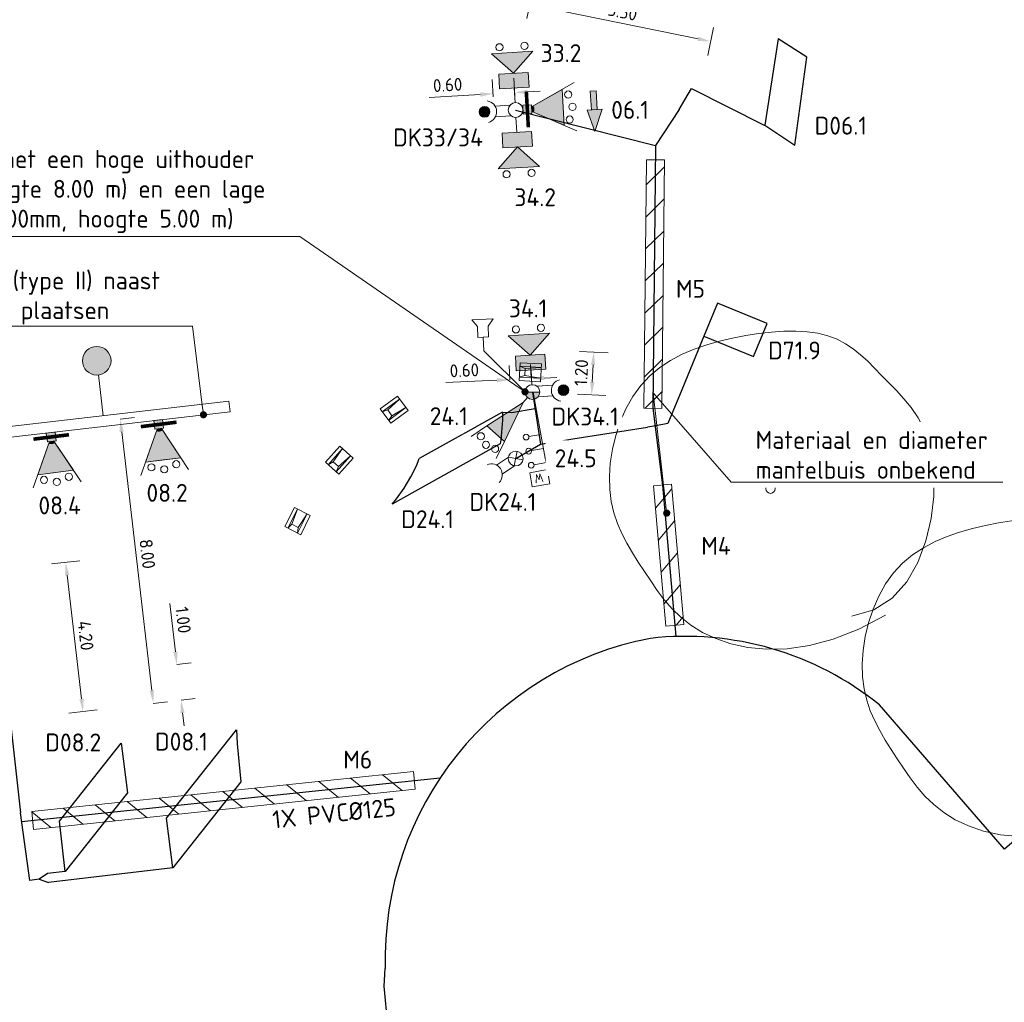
# Model space of a CAD drawing. Header units: metres. Extents: x 196669 to 197684, y 355211 to 356669.
# Tile 6 of 18: x 197055 to 197082, y 355558 to 355585. Entities that reach past the tile are written whole.
import ezdxf
from ezdxf import colors
from ezdxf.entities.mleader import LeaderData, LeaderLine
from ezdxf.math import Vec2, Vec3

# ---------------------------------------------------------------- set-up
doc = ezdxf.new("R2010")
doc.units = ezdxf.units.M
doc.layers.get('Defpoints').update_dxf_attribs({"color": 151})
for name, color, linetype, lineweight in [('B-WE-GR-BOOM-S', 252, 'Continuous', 18), ('B-WE-IE-MEUBILAIR_WEGMEUBILAIR-S', 252, 'Continuous', 18), ('B-WE-IW-VRI-S', 7, 'Continuous', 18), ('B-WE-KL-MANTELBUIS-G', 104, 'Continuous', 18), ('B-WE-KL-MANTELBUIS-T25', 7, 'Continuous', 18), ('B-WE-KL-MANTELBUIS_NUMMERING-T25', 104, 'Continuous', 18), ('N-WE-KL-VRI_KABEL-G', 30, 'Continuous', 30), ('N-WE-KL-VRI_UITSLIJPER-G', 130, 'Continuous', 30), ('N-WE-VW-VRI-SYMBOOL-G', 7, 'Continuous', 13), ('N-WE-VW-VRI-T25', 7, 'Continuous', 20), ('N-WE-VW-VRI_DETECTIELUS-G', 3, 'Continuous', 30), ('N-WE-VW-VRI_DETECTIELUS-T25', 7, 'Continuous', 30)]:
    doc.layers.add(name, color=color, linetype=linetype, lineweight=lineweight)
doc.layers.add('N-WE-IW-VRI_ROOD-S', color=1, linetype='Continuous', lineweight=25, true_color=0xff0000)
doc.layers.add('VRI-Lantaarn', color=7, linetype='Continuous', lineweight=0, true_color=0x000000)
doc.styles.add('ISO', font='ISO.shx')
doc.styles.add('NLCS-ISO-M200-T18', font='NLCS-ISO.ttf', dxfattribs={"height": 0.36})
doc.styles.add('NLCS-ISO-M200-T25', font='NLCS-ISO.ttf', dxfattribs={"height": 0.5})
doc.dimstyles.new('NLCS-M200-T18-PIJL_L2_H1', dxfattribs={"dimscale": 0.2, "dimtxt": 2.5, "dimasz": 1.8, "dimexe": 2, "dimexo": 2, "dimgap": 0.7, "dimtad": 1, "dimzin": 0, "dimdsep": 46, "dimtxsty": 'NLCS-ISO-M200-T18', "dimcen": 0, "dimdle": 2, "dimclrd": 256, "dimclre": 256, "dimclrt": 256, "dimadec": 1, "dimazin": 0, "dimtfac": 1, "dimtdec": 3, "dimtofl": 0, "dimtmove": 0, "dimatfit": 3, "dimfxl": 2, "dimfxlon": 1, "dimtfillclr": 256, "dimtolj": 1, "dimtzin": 0, "dimlwd": -1, "dimlwe": -1, "dimarcsym": 0})

# ---------------------------------------------------------------- blocks, each defined once
blk = doc.blocks.new('SGR-BOOM_09')
blk.add_lwpolyline([(-2.711, 3.837), (-3.391, 3.615), (-3.939, 3.223), (-4.367, 2.697), (-4.684, 2.075), (-4.901, 1.394), (-5.029, 0.692), (-5.078, 0.004), (-5.057, -0.631), (-4.978, -1.184), (-4.849, -1.658), (-4.679, -2.064), (-4.477, -2.414), (-4.251, -2.716), (-4.01, -2.983), (-3.764, -3.225), (-3.519, -3.452), (-3.284, -3.674), (-3.056, -3.889), (-2.829, -4.093), (-2.6, -4.282), (-2.363, -4.453), (-2.114, -4.603), (-1.847, -4.727), (-1.559, -4.822), (-1.246, -4.884), (-0.91, -4.917), (-0.554, -4.921), (-0.182, -4.9), (0.202, -4.856), (0.595, -4.791), (0.994, -4.707), (1.395, -4.608), (1.794, -4.494), (2.188, -4.363), (2.571, -4.21), (2.939, -4.034), (3.289, -3.828), (3.615, -3.591), (3.913, -3.317), (4.179, -3.005), (4.41, -2.651), (4.604, -2.263), (4.761, -1.849), (4.881, -1.421), (4.964, -0.986), (5.01, -0.553), (5.019, -0.132), (4.99, 0.267), (4.925, 0.639), (4.826, 0.985), (4.699, 1.309), (4.548, 1.616), (4.377, 1.91), (4.191, 2.196), (3.994, 2.477), (3.79, 2.759), (3.583, 3.043), (3.366, 3.327), (3.134, 3.606), (2.878, 3.874), (2.592, 4.126), (2.268, 4.357), (1.9, 4.563), (1.48, 4.737), (1.004, 4.874), (0.471, 4.963), (-0.115, 4.99), (-0.752, 4.944), (-1.438, 4.81), (-2.17, 4.577), (-2.945, 4.231), (-3.76, 3.761)])
blk.add_circle((0, 0), 0.15)
blk = doc.blocks.new('Drukknop met waitsignalering_1')
at = {"layer": 'N-WE-VW-VRI-SYMBOOL-G', "linetype": 'Continuous', "extrusion": (0, 0, -1)}
blk.add_hatch(color=256, dxfattribs=at).paths.add_polyline_path([(-1.018, 0.002, 1), (-0.718, 0.002, 1)])
at = {"layer": 'N-WE-VW-VRI-SYMBOOL-G'}
for p, q in [((0.134, 0.157), (0.574, 0.157)), ((0.15, -0.143), (0.565, -0.143))]:
    blk.add_line(p, q, dxfattribs=at)
blk.add_circle((0.868, 0.002), 0.15, dxfattribs=at)
blk.add_arc((0.836, 0), 0.306, 101.0944, 258.9056, dxfattribs=at)
blk = doc.blocks.new('Mast met drukknop_1')
at = {"layer": 'N-WE-VW-VRI-SYMBOOL-G'}
for p, q in [((-0.146, -0.146), (0.146, 0.146)), ((-0.146, 0.146), (0.146, -0.146)), ((0.142, 0.15), (0.556, 0.15)), ((0.143, -0.15), (0.548, -0.15))]:
    blk.add_line(p, q, dxfattribs=at)
blk.add_circle((0, 0), 0.207, dxfattribs=at)
blk.add_arc((0.818, -0.007), 0.306, 101.0944, 258.9056, dxfattribs=at)
blk = doc.blocks.new('*U95')
at = {"layer": 'N-WE-VW-VRI-SYMBOOL-G'}
for p, q in [((-1.323, 0.25), (1.277, 0.25)), ((-0.123, 0.25), (-0.123, -0.09)), ((0.277, 0.25), (0.277, -0.09)), ((0.677, 0.25), (0.677, -0.09))]:
    blk.add_line(p, q, dxfattribs=at)
at = {"layer": 'N-WE-VW-VRI-SYMBOOL-G', "flags": 128}
blk.add_lwpolyline([(0.877, -0.25), (1.277, -0.25), (1.277, 0.25), (0.877, 0.25)], close=True, dxfattribs=at)
at = {"layer": 'N-WE-VW-VRI-SYMBOOL-G'}
for centre in [(-0.123, -0.17), (0.277, -0.17), (0.677, -0.17)]:
    blk.add_circle(centre, 0.08, dxfattribs=at)
at = {"layer": 'N-WE-VW-VRI-SYMBOOL-G', "style": 'ISO'}
blk.add_text('W', height=0.25, rotation=270, dxfattribs=at).set_placement((0.948, 0.1))
blk = doc.blocks.new('Lantaarn 3 x 200 mm LED2 met fietssjabloon_1')
at = {"layer": 'N-WE-VW-VRI-SYMBOOL-G'}
for p, q in [((1.343, 0.331), (1.859, 0.469)), ((0.186, 0), (0, 0)), ((1.343, -0.331), (1.859, -0.469))]:
    blk.add_line(p, q, dxfattribs=at)
at = {"layer": 'N-WE-VW-VRI-SYMBOOL-G', "flags": 128}
blk.add_lwpolyline([(0.186, 0), (1.343, 0.331), (1.343, -0.331)], close=True, dxfattribs=at)
at = {"layer": 'N-WE-VW-VRI-SYMBOOL-G'}
for centre in [(1.674, 0.265), (1.757, 0), (1.674, -0.265)]:
    blk.add_circle(centre, 0.1, dxfattribs=at)
blk.add_solid([(0.186, 0), (1.343, 0.331), (1.343, -0.331)], dxfattribs=at)
blk = doc.blocks.new('A$C98d8e760')
at = {"layer": 'N-WE-VW-VRI-SYMBOOL-G'}
for p, q in [((0.826, 0), (1.405, 0.579)), ((0.413, 0), (0, 0)), ((0.826, 0), (1.405, -0.579))]:
    blk.add_line(p, q, dxfattribs=at)
at = {"layer": 'N-WE-VW-VRI-SYMBOOL-G', "flags": 128}
for points in [[(0.826, 0), (1.405, 0.579), (1.405, -0.579)], [(0.413, 0.413), (0.826, 0.413), (0.826, -0.413), (0.413, -0.413)]]:
    blk.add_lwpolyline(points, close=True, dxfattribs=at)
at = {"layer": 'N-WE-VW-VRI-SYMBOOL-G'}
for centre in [(1.571, 0.35), (1.571, -0.35)]:
    blk.add_circle(centre, 0.1, dxfattribs=at)
blk.add_solid([(0.826, 0), (1.405, 0.579), (1.405, -0.579)], dxfattribs=at)
at = {"layer": 'N-WE-VW-VRI-SYMBOOL-G', "extrusion": (0, 0, -1)}
blk.add_solid([(-0.413, 0.413), (-0.826, 0.413), (-0.413, -0.413), (-0.826, -0.413)], dxfattribs=at)
blk = doc.blocks.new('Rateltikker_1')
at = {"layer": 'N-WE-VW-VRI-SYMBOOL-G', "flags": 128}
blk.add_lwpolyline([(1.757, 0.787), (1.383, 0.857), (0, 0)], dxfattribs=at)
blk.add_lwpolyline([(2.079, 0.879), (2.303, 0.99), (2.193, 0.4), (2.024, 0.584), (1.729, 0.639), (1.784, 0.934)], close=True, dxfattribs=at)
blk = doc.blocks.new('A$C66B47F79_1')
at = {"layer": 'VRI-Lantaarn', "linetype": 'Continuous'}
blk.add_line((0, -0.5), (0, 0.5), dxfattribs=at)
at = {"layer": 'VRI-Lantaarn', "linetype": 'Continuous', "const_width": 0.1, "flags": 128}
blk.add_lwpolyline([(0, 0.5), (0, -0.5)], dxfattribs=at)
blk = doc.blocks.new('Lantaarn 3 x 200 mm LED2 met achtergrondschild (gemotoriseerd verkeer)_1')
at = {"layer": 'N-WE-VW-VRI-SYMBOOL-G', "linetype": 'Continuous'}
h = blk.add_hatch(color=256, dxfattribs=at)
h.paths.add_polyline_path([(0, -0.123), (0, 0.123), (0.245, 0.123), (0.245, -0.123)])
h.paths.add_polyline_path([(0.301, 0.089, -0.116434), (0.323, 0, -0.116434), (0.301, -0.089), (1.123, -0.5), (1.123, 0), (1.123, 0.5)])
blk.add_hatch(color=256, dxfattribs=at).paths.add_polyline_path([(0.323, 0, 0.116434), (0.301, 0.089), (0.245, 0.061), (0.245, -0.061), (0.301, -0.089, 0.116434)])
at = {"layer": 'N-WE-VW-VRI-SYMBOOL-G'}
for p, q in [((0.245, 0.061), (1.473, 0.675)), ((1.123, 0.5), (0.245, 0.061)), ((1.123, 0), (1.123, 0.5)), ((1.123, 0.5), (1.123, -0.5)), ((0.123, -0.123), (0.123, 0.123)), ((1.123, 0), (1.123, -0.5)), ((1.123, -0.5), (0.245, -0.061)), ((1.473, -0.675), (0.245, -0.061))]:
    blk.add_line(p, q, dxfattribs=at)
for centre in [(1.288, 0.35), (1.388, 0), (1.288, -0.35)]:
    blk.add_circle(centre, 0.1, dxfattribs=at)
blk.add_3dface([(0, 0.123), (0, -0.123), (0.245, -0.123), (0.245, 0.123)], dxfattribs=at)
blk.add_blockref('A$C66B47F79_1', (0.123, 0), dxfattribs=at)
blk = doc.blocks.new('A$Ce4ad6665')
at = {"layer": 'N-WE-VW-VRI-SYMBOOL-G'}
for p, q in [((0.09, 0.564), (0.09, 0.041)), ((-0.008, -0.564), (0.227, 0.041)), ((0.227, 0.041), (0.09, 0.041)), ((0.227, 0.041), (0.09, 0.041))]:
    blk.add_line(p, q, dxfattribs=at)
at = {"layer": 'N-WE-VW-VRI-SYMBOOL-G', "flags": 128}
for points in [[(0.09, 0.564), (-0.075, 0.564), (-0.075, 0.041), (0.09, 0.041)], [(-0.192, 0.041), (-0.008, -0.564), (0.227, 0.041)]]:
    blk.add_lwpolyline(points, close=True, dxfattribs=at)
at = {"layer": 'N-WE-VW-VRI-SYMBOOL-G'}
blk.add_solid([(0.09, 0.564), (-0.075, 0.564), (0.09, 0.041), (-0.075, 0.041)], dxfattribs=at)
at = {"layer": 'N-WE-VW-VRI-SYMBOOL-G', "extrusion": (0, 0, -1)}
blk.add_solid([(0.192, 0.041), (0.008, -0.564), (-0.227, 0.041)], dxfattribs=at)
blk = doc.blocks.new('_Dot')
at = {"color": 0, "linetype": 'ByBlock', "lineweight": -2}
blk.add_line((-0.5, 0), (-1, 0), dxfattribs=at)
at = {"color": 0, "linetype": 'ByBlock', "const_width": 0.5}
blk.add_lwpolyline([(-0.25, 0, 1), (0.25, 0, 1)], format="xyb", close=True, dxfattribs=at)
blk = doc.blocks.new('*D833')
at = {"layer": 'Defpoints', "color": 0, "transparency": 16777216}
for p in [(197068.166, 355583.242), (197068.193, 355582.754), (197068.793, 355582.788)]:
    blk.add_point(p, dxfattribs=at)
at = {"layer": 'N-WE-VW-VRI-T25', "transparency": 16777216}
for p, q in [((197068.171, 355583.153), (197068.143, 355583.642)), ((197068.77, 355583.187), (197068.742, 355583.676)), ((197067.806, 355583.222), (197066.377, 355583.14)), ((197069.124, 355583.297), (197069.483, 355583.317))]:
    blk.add_line(p, q, dxfattribs=at)
for points in [[(197067.803, 355583.282), (197067.81, 355583.162), (197068.166, 355583.242)], [(197069.121, 355583.357), (197069.127, 355583.237), (197068.765, 355583.276)]]:
    blk.add_solid(points, dxfattribs=at)
at = {"layer": 'N-WE-VW-VRI-T25', "transparency": 16777216, "insert": (197066.893, 355583.49), "char_height": 0.36, "attachment_point": 5, "rotation": 3.2639, "style": 'NLCS-ISO-M200-T18', "bg_fill": 3, "box_fill_scale": 1.1, "bg_fill_color": 256, "bg_fill_true_color": 13158600, "bg_fill_transparency": 0}
blk.add_mtext('\\A1;0.60', dxfattribs=at)
blk = doc.blocks.new('*D834')
at = {"layer": 'Defpoints', "color": 0, "transparency": 16777216}
for p in [(197069.323, 355576.104), (197069.265, 355574.905)]:
    blk.add_point(p, dxfattribs=at)
at = {"layer": 'N-WE-VW-VRI-T25', "transparency": 16777216}
for p, q in [((197070.579, 355576.044), (197071.378, 355576.005)), ((197070.938, 355575.185), (197070.961, 355575.665)), ((197070.521, 355574.844), (197071.32, 355574.806))]:
    blk.add_line(p, q, dxfattribs=at)
for points in [[(197070.901, 355575.668), (197071.021, 355575.662), (197070.979, 355576.024)], [(197070.878, 355575.188), (197070.998, 355575.182), (197070.921, 355574.825)]]:
    blk.add_solid(points, dxfattribs=at)
at = {"layer": 'N-WE-VW-VRI-T25', "transparency": 16777216, "insert": (197070.63, 355575.448), "char_height": 0.36, "attachment_point": 5, "rotation": 87.2416, "style": 'NLCS-ISO-M200-T18', "bg_fill": 3, "box_fill_scale": 1.1, "bg_fill_color": 256, "bg_fill_true_color": 13158600, "bg_fill_transparency": 0}
blk.add_mtext('\\A1;1.20', dxfattribs=at)
at = {"layer": 'Defpoints', "color": 0, "transparency": 16777216}
blk.add_point((197070.979, 355576.024), dxfattribs=at)
blk = doc.blocks.new('*D835')
at = {"layer": 'Defpoints', "color": 0, "transparency": 16777216}
for p in [(197068.631, 355575.252), (197068.641, 355575.048), (197069.241, 355575.076)]:
    blk.add_point(p, dxfattribs=at)
at = {"layer": 'N-WE-VW-VRI-T25', "transparency": 16777216}
for p, q in [((197068.631, 355575.252), (197068.612, 355575.652)), ((197069.232, 355575.281), (197069.213, 355575.68)), ((197068.271, 355575.236), (197066.841, 355575.169)), ((197069.591, 355575.297), (197069.951, 355575.314))]:
    blk.add_line(p, q, dxfattribs=at)
for points in [[(197068.269, 355575.296), (197068.274, 355575.176), (197068.631, 355575.252)], [(197069.589, 355575.357), (197069.594, 355575.237), (197069.232, 355575.281)]]:
    blk.add_solid(points, dxfattribs=at)
at = {"layer": 'N-WE-VW-VRI-T25', "transparency": 16777216, "insert": (197067.361, 355575.513), "char_height": 0.36, "attachment_point": 5, "rotation": 2.6802, "style": 'NLCS-ISO-M200-T18', "bg_fill": 3, "box_fill_scale": 1.1, "bg_fill_color": 256, "bg_fill_true_color": 13158600, "bg_fill_transparency": 0}
blk.add_mtext('\\A1;0.60', dxfattribs=at)
blk = doc.blocks.new('*D842')
at = {"layer": 'Defpoints', "color": 0, "transparency": 16777216}
for p in [(197074.249, 355584.705), (197068.597, 355582.836), (197073.656, 355581.803)]:
    blk.add_point(p, dxfattribs=at)
at = {"layer": 'N-WE-VW-VRI-T25', "transparency": 16777216}
for p, q in [((197069.11, 355585.347), (197069.27, 355586.131)), ((197069.543, 355585.667), (197073.896, 355584.777)), ((197074.169, 355584.313), (197074.329, 355585.097))]:
    blk.add_line(p, q, dxfattribs=at)
for points in [[(197069.555, 355585.725), (197069.531, 355585.608), (197069.19, 355585.739)], [(197073.908, 355584.836), (197073.884, 355584.718), (197074.249, 355584.705)]]:
    blk.add_solid(points, dxfattribs=at)
at = {"layer": 'N-WE-VW-VRI-T25', "transparency": 16777216, "insert": (197071.784, 355585.535), "char_height": 0.36, "attachment_point": 5, "rotation": 348.4533, "style": 'NLCS-ISO-M200-T18', "bg_fill": 3, "box_fill_scale": 1.1, "bg_fill_color": 256, "bg_fill_true_color": 13158600, "bg_fill_transparency": 0}
blk.add_mtext('\\A1;5.30', dxfattribs=at)
blk = doc.blocks.new('*D848')
at = {"layer": 'Defpoints', "color": 0, "transparency": 16777216}
for p in [(197057.087, 355570.249), (197056.21, 355570.147), (197057.573, 355566.077)]:
    blk.add_point(p, dxfattribs=at)
at = {"layer": 'N-WE-VW-VRI-T25', "transparency": 16777216}
for p, q in [((197056.607, 355570.193), (197055.813, 355570.101)), ((197056.654, 355566.333), (197056.251, 355569.789)), ((197057.093, 355566.021), (197056.298, 355565.929))]:
    blk.add_line(p, q, dxfattribs=at)
for points in [[(197056.311, 355569.796), (197056.192, 355569.782), (197056.21, 355570.147)], [(197056.714, 355566.34), (197056.595, 355566.326), (197056.696, 355565.975)]]:
    blk.add_solid(points, dxfattribs=at)
at = {"layer": 'N-WE-VW-VRI-T25', "transparency": 16777216, "insert": (197056.771, 355568.098), "char_height": 0.36, "attachment_point": 5, "rotation": 276.6437, "style": 'NLCS-ISO-M200-T18', "bg_fill": 3, "box_fill_scale": 1.1, "bg_fill_color": 256, "bg_fill_true_color": 13158600, "bg_fill_transparency": 0}
blk.add_mtext('\\A1;4.20', dxfattribs=at)
blk = doc.blocks.new('*D849')
at = {"layer": 'Defpoints', "color": 0, "transparency": 16777216}
for p in [(197059.322, 355567.288), (197059.322, 355567.288), (197059.438, 355566.294)]:
    blk.add_point(p, dxfattribs=at)
at = {"layer": 'N-WE-VW-VRI-T25', "transparency": 16777216}
for p, q in [((197059.28, 355567.645), (197059.123, 355568.996)), ((197059.322, 355567.288), (197059.719, 355567.334)), ((197059.438, 355566.294), (197059.835, 355566.341)), ((197059.479, 355565.937), (197059.521, 355565.579))]:
    blk.add_line(p, q, dxfattribs=at)
for points in [[(197059.34, 355567.652), (197059.221, 355567.638), (197059.322, 355567.288)], [(197059.539, 355565.944), (197059.42, 355565.93), (197059.438, 355566.294)]]:
    blk.add_solid(points, dxfattribs=at)
at = {"layer": 'N-WE-VW-VRI-T25', "transparency": 16777216, "insert": (197059.499, 355568.536), "char_height": 0.36, "attachment_point": 5, "rotation": 276.6437, "style": 'NLCS-ISO-M200-T18', "bg_fill": 3, "box_fill_scale": 1.1, "bg_fill_color": 256, "bg_fill_true_color": 13158600, "bg_fill_transparency": 0}
blk.add_mtext('\\A1;1.00', dxfattribs=at)
blk = doc.blocks.new('A$C7f3e61e2')
for p, q in [((0, -0.1), (0.6, -0.1)), ((0, -0.1), (0.45, -0.15)), ((0.45, -0.15), (0.6, -0.1)), ((0.45, -0.35), (0, -0.4)), ((0.6, -0.4), (0, -0.4)), ((0.6, -0.4), (0.45, -0.35))]:
    blk.add_line(p, q)
blk.add_lwpolyline([(0, 0), (0.6, 0), (0.6, -0.5), (0, -0.5)], close=True)
at = {"flags": 128}
blk.add_lwpolyline([(0.45, -0.15), (0.45, -0.35)], dxfattribs=at)
blk = doc.blocks.new('*D851')
at = {"layer": 'Defpoints', "color": 0, "transparency": 16777216}
for p in [(197057.399, 355574.111), (197057.736, 355574.15), (197058.324, 355566.165)]:
    blk.add_point(p, dxfattribs=at)
at = {"layer": 'N-WE-VW-VRI-T25', "transparency": 16777216}
for p, q in [((197057.736, 355574.15), (197058.133, 355574.197)), ((197058.62, 355566.562), (197057.778, 355573.793)), ((197058.662, 355566.204), (197059.059, 355566.25))]:
    blk.add_line(p, q, dxfattribs=at)
for points in [[(197057.837, 355573.8), (197057.718, 355573.786), (197057.736, 355574.15)], [(197058.679, 355566.569), (197058.56, 355566.555), (197058.662, 355566.204)]]:
    blk.add_solid(points, dxfattribs=at)
at = {"layer": 'N-WE-VW-VRI-T25', "transparency": 16777216, "insert": (197058.497, 355570.381), "char_height": 0.36, "attachment_point": 5, "rotation": 276.6433, "style": 'NLCS-ISO-M200-T18', "bg_fill": 3, "box_fill_scale": 1.1, "bg_fill_color": 256, "bg_fill_true_color": 13158600, "bg_fill_transparency": 0}
blk.add_mtext('\\A1;8.00', dxfattribs=at)
blk = doc.blocks.new('SIW-VRI_CAMERA_OENV')
at = {"layer": 'N-WE-IW-VRI_ROOD-S'}
h = blk.add_hatch(color=256, dxfattribs=at)
edge = h.paths.add_edge_path()
edge.add_arc((1.946, 0), 0.4, 0, 360)
blk.add_line((1.546, 0), (0.4, 0))
blk.add_circle((1.946, 0), 0.4)
blk = doc.blocks.new('Combinatiemast openbare verlichting_2')
at = {"layer": 'N-WE-VW-VRI-SYMBOOL-G', "linetype": 'Continuous'}
blk.add_hatch(color=256, dxfattribs=at).paths.add_polyline_path([(-0.207, 0, 1), (0.207, 0)])
at = {"layer": 'N-WE-VW-VRI-SYMBOOL-G'}
blk.add_line((-0.207, 0), (0.207, 0), dxfattribs=at)
for start, end in [(360, 180), (180, 360)]:
    blk.add_arc((0, 0), 0.207, start, end, dxfattribs=at)
blk = doc.blocks.new('Universeelmast_1')
at = {"layer": 'N-WE-VW-VRI-SYMBOOL-G'}
blk.add_circle((0, 0), 0.207, dxfattribs=at)

msp = doc.modelspace()

# ---------------------------------------------------------------- hatches: boundary and pattern name
at = {"layer": 'B-WE-KL-MANTELBUIS-G'}
h = msp.add_hatch(dxfattribs=at)
h.set_pattern_fill('ANSI31', color=256, scale=0.2, angle=179.347626)
h.paths.add_polyline_path([(197072.459, 355581.4), (197072.38, 355574.457), (197072.88, 355574.451), (197072.959, 355581.394)])
h = msp.add_hatch(dxfattribs=at)
h.set_pattern_fill('ANSI31', color=256, scale=0.2, angle=185.0031843)
h.paths.add_polyline_path([(197073.495, 355568.409), (197073.152, 355572.327), (197072.654, 355572.283), (197072.997, 355568.365)])
h = msp.add_hatch(dxfattribs=at)
h.set_pattern_fill('ANSI31', color=256, scale=0.2, angle=275.9900048)
h.paths.add_polyline_path([(197055.262, 355563.182), (197055.314, 355562.684), (197065.988, 355563.804), (197065.936, 355564.302)])

# ---------------------------------------------------------------- linework, layer by layer
at = {"layer": 'B-WE-KL-MANTELBUIS-G', "flags": 128}
for points in [[(197072.459, 355581.4), (197072.38, 355574.457), (197072.88, 355574.451), (197072.959, 355581.394)], [(197073.495, 355568.409), (197073.152, 355572.327), (197072.654, 355572.283), (197072.997, 355568.365)], [(197055.262, 355563.182), (197055.314, 355562.684), (197065.988, 355563.804), (197065.936, 355564.302)]]:
    msp.add_lwpolyline(points, close=True, dxfattribs=at)
at = {"layer": 'N-WE-KL-VRI_KABEL-G', "lineweight": -3}
msp.add_line((197073.371, 355582.807), (197072.708, 355581.795), dxfattribs=at)
at = {"layer": 'N-WE-KL-VRI_KABEL-G'}
for p, q in [((197072.708, 355581.795), (197072.63, 355574.454)), ((197072.63, 355574.454), (197072.903, 355572.305)), ((197070.397, 355573.595), (197072.479, 355573.92)), ((197069.711, 355573.488), (197070.397, 355573.595)), ((197072.766, 355573.695), (197072.766, 355573.695)), ((197069.491, 355573.454), (197069.711, 355573.488)), ((197072.903, 355572.305), (197073.274, 355568.073)), ((197054.563, 355566.58), (197054.946, 355563.145)), ((197054.98, 355562.899), (197066.688, 355564.127)), ((197055.206, 355561.254), (197054.946, 355563.145)), ((197065.12, 355558.302), (197065.149, 355558.79)), ((197066.375, 355545.348), (197065.12, 355558.302))]:
    msp.add_line(p, q, dxfattribs=at)
at = {"layer": 'N-WE-KL-VRI_KABEL-G', "flags": 128}
msp.add_lwpolyline([(197075.98, 355600.507, -0.103712), (197087.828, 355583.251, 0.010485), (197089.633, 355580.251), (197091.666, 355577.156), (197094.629, 355572.585), (197082.463, 355562.13), (197078.969, 355566.161)], format="xyb", dxfattribs=at)
at = {"layer": 'N-WE-KL-VRI_KABEL-G', "lineweight": -3}
msp.add_lwpolyline([(197073.371, 355582.807), (197073.527, 355583.07)], dxfattribs=at)
at = {"layer": 'N-WE-KL-VRI_KABEL-G', "flags": 128}
for points in [[(197068.793, 355582.788), (197072.708, 355581.795)], [(197069.265, 355574.905), (197069.491, 355573.454)], [(197073.442, 355574.968), (197073.053, 355574.023), (197072.718, 355573.963)], [(197068.682, 355574.339), (197069.337, 355574.442)], [(197072.718, 355573.963), (197072.479, 355573.92)], [(197068.797, 355573.047), (197069.491, 355573.454)], [(197055.703, 355561.448), (197055.469, 355561.295), (197055.732, 355561.199)], [(197055.469, 355561.295), (197055.206, 355561.254)]]:
    msp.add_lwpolyline(points, dxfattribs=at)
at = {"layer": 'N-WE-KL-VRI_KABEL-G'}
for centre, radius, start, end in [((197074.283, 355559.047), 9.137, 100.8163, 181.6118), ((197073.541, 355559.429), 8.648, 51.1199, 96.4581)]:
    msp.add_arc(centre, radius, start, end, dxfattribs=at)
at = {"layer": 'N-WE-KL-VRI_UITSLIJPER-G', "flags": 128}
for points in [[(197073.527, 355583.07), (197073.716, 355583.386), (197075.749, 355582.369), (197075.761, 355582.361)], [(197074.058, 355576.468), (197073.442, 355574.968)], [(197068.432, 355574.342), (197068.682, 355574.339)], [(197056.2, 355561.505), (197055.703, 355561.448)], [(197059.208, 355561.605), (197059.208, 355561.605), (197055.732, 355561.199)]]:
    msp.add_lwpolyline(points, dxfattribs=at)
at = {"layer": 'N-WE-VW-VRI-SYMBOOL-G', "flags": 128}
msp.add_lwpolyline([(197053.588, 355573.818), (197060.774, 355574.655), (197060.808, 355574.357), (197053.622, 355573.52)], dxfattribs=at)
at = {"layer": 'N-WE-VW-VRI_DETECTIELUS-G', "flags": 128}
for points in [[(197076.133, 355584.779), (197075.761, 355582.361), (197076.604, 355581.804), (197076.935, 355584.268)], [(197075.445, 355575.898), (197075.826, 355576.823), (197074.438, 355577.393), (197074.058, 355576.468)], [(197060.99, 355565.468), (197061.006, 355565.074), (197061.114, 355564.014), (197059.208, 355561.605), (197059.034, 355562.997)], [(197057.763, 355565.093), (197057.938, 355563.701), (197056.2, 355561.505), (197056.038, 355562.912)]]:
    msp.add_lwpolyline(points, close=True, dxfattribs=at)
msp.add_lwpolyline([(197068.432, 355574.342, -0.034627), (197068.362, 355573.456)], format="xyb", dxfattribs=at)
msp.add_lwpolyline([(197065.338, 355571.774), (197065.462, 355571.919), (197065.678, 355572.218), (197065.868, 355572.534), (197066.03, 355572.865), (197066.1, 355573.045)], dxfattribs=at)

# ---------------------------------------------------------------- block references
for name, p, rotation in [('A$C98d8e760', (197068.781, 355582.994), 93.2624064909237), ('A$Ce4ad6665', (197070.989, 355582.756), 3.266214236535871), ('A$C98d8e760', (197068.804, 355582.581), 273.1979863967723)]:
    msp.add_blockref(name, p, dxfattribs=dict(rotation=rotation))
at = {"layer": 'B-WE-GR-BOOM-S', "xscale": 0.9000000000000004, "yscale": 0.9000000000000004, "zscale": 0.9000000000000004, "rotation": 177.2882798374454}
for p in [(197075.922, 355572.21), (197082.993, 355566.974)]:
    msp.add_blockref('SGR-BOOM_09', p, dxfattribs=at)
at = {"layer": 'B-WE-IE-MEUBILAIR_WEGMEUBILAIR-S'}
for p, rotation in [((197069.489, 355575.194), 176.8538455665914), ((197065.787, 355574.389), 216.1940694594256), ((197064.252, 355573.06), 228.5083237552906), ((197063.053, 355571.456), 243.3094576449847)]:
    msp.add_blockref('A$C7f3e61e2', p, dxfattribs=dict(at, rotation=rotation))
at = {"layer": 'N-WE-VW-VRI-SYMBOOL-G'}
for name, p, rotation in [('Lantaarn 3 x 200 mm LED2 met achtergrondschild (gemotoriseerd verkeer)_1', (197068.999, 355582.799), 3.266214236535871), ('Drukknop met waitsignalering_1', (197068.793, 355582.788), 183.2662142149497), ('Rateltikker_1', (197069.058, 355574.912), 103.2673387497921), ('Drukknop met waitsignalering_1', (197069.265, 355574.905), 3.463651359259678), ('*U95', (197069.277, 355573.557), 280.3161604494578), ('Lantaarn 3 x 200 mm LED2 met achtergrondschild (gemotoriseerd verkeer)_1', (197058.797, 355574.123), 277.118789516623), ('Lantaarn 3 x 200 mm LED2 met achtergrondschild (gemotoriseerd verkeer)_1', (197055.792, 355573.773), 277.118789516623), ('Mast met drukknop_1', (197068.797, 355573.047), 214.195670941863)]:
    msp.add_blockref(name, p, dxfattribs=dict(at, rotation=rotation))

# ---------------------------------------------------------------- texts
at = {"layer": 'B-WE-KL-MANTELBUIS_NUMMERING-T25', "insert": (197073.278, 355578.041), "char_height": 0.5, "width": 0.64381, "attachment_point": 1, "style": 'NLCS-ISO-M200-T25', "bg_fill": 3, "box_fill_scale": 1.2, "bg_fill_color": 256, "bg_fill_transparency": 0}
msp.add_mtext('M5', dxfattribs=at)
at = {"layer": 'N-WE-VW-VRI-T25', "char_height": 0.5, "attachment_point": 2, "style": 'NLCS-ISO-M200-T25', "bg_fill": 3, "box_fill_scale": 1.2, "bg_fill_color": 256, "bg_fill_transparency": 0}
for s, insert in [('34.2', (197069.342, 355580.601)), ('DK24.1', (197068.438, 355572.085))]:
    msp.add_mtext(s, dxfattribs=dict(at, insert=insert))
at = {"layer": 'N-WE-VW-VRI-T25', "insert": (197066.925, 355574.483), "char_height": 0.5, "attachment_point": 2, "style": 'NLCS-ISO-M200-T25', "bg_fill": 2}
msp.add_mtext('24.1', dxfattribs=at)
at = {"layer": 'N-WE-VW-VRI-T25', "char_height": 0.5, "width": 1.37838, "attachment_point": 2, "style": 'NLCS-ISO-M200-T25', "bg_fill": 3, "box_fill_scale": 1.2, "bg_fill_color": 256, "bg_fill_transparency": 0}
for s, insert in [('08.2', (197059.048, 355572.338)), ('08.4', (197056.043, 355571.988))]:
    msp.add_mtext(s, dxfattribs=dict(at, insert=insert))
at = {"layer": 'N-WE-VW-VRI_DETECTIELUS-T25', "insert": (197066.332, 355571.602), "char_height": 0.5, "attachment_point": 2, "style": 'NLCS-ISO-M200-T25', "bg_fill": 3, "box_fill_scale": 1.2, "bg_fill_color": 256, "bg_fill_transparency": 0}
msp.add_mtext('D24.1', dxfattribs=at)

# ---------------------------------------------------------------- dimensions: what is measured, and where the dimension line sits
at = {"layer": 'N-WE-VW-VRI-T25'}
dim = msp.add_aligned_dim(p1=(197057.573, 355566.077), p2=(197057.087, 355570.249), distance=0.883, dimstyle='NLCS-M200-T18-PIJL_L2_H1', override={"dimtfill": 1}, dxfattribs=at)
dim.commit()
dim.dimension.update_dxf_attribs({"geometry": '*D848', "text_midpoint": (197056.771, 355568.098)})

# ---------------------------------------------------------------- next in the draw order: linework, layer by layer
at = {"layer": 'N-WE-VW-VRI_DETECTIELUS-G', "flags": 128}
for points in [[(197068.432, 355574.342), (197066.1, 355573.045)], [(197068.362, 355573.456), (197065.338, 355571.774)]]:
    msp.add_lwpolyline(points, dxfattribs=at)

# ---------------------------------------------------------------- next in the draw order: texts
at = {"layer": 'B-WE-KL-MANTELBUIS-T25', "insert": (197061.97, 355563.2), "char_height": 0.5, "width": 3.55921, "attachment_point": 1, "rotation": 5.99, "style": 'NLCS-ISO-M200-T25', "bg_fill": 3, "box_fill_scale": 1.2, "bg_fill_color": 256, "bg_fill_transparency": 0}
msp.add_mtext('1X PVC%%C125', dxfattribs=at)
at = {"layer": 'B-WE-KL-MANTELBUIS_NUMMERING-T25', "char_height": 0.5, "width": 0.64381, "attachment_point": 1, "style": 'NLCS-ISO-M200-T25', "bg_fill": 3, "box_fill_scale": 1.2, "bg_fill_color": 256, "bg_fill_transparency": 0}
for s, insert in [('M4', (197073.986, 355570.857)), ('M6', (197063.973, 355564.883))]:
    msp.add_mtext(s, dxfattribs=dict(at, insert=insert))
at = {"layer": 'N-WE-VW-VRI-T25', "char_height": 0.5, "attachment_point": 2, "style": 'NLCS-ISO-M200-T25', "bg_fill": 3, "box_fill_scale": 1.2, "bg_fill_color": 256, "bg_fill_transparency": 0}
for s, insert in [('33.2', (197070.064, 355584.63)), ('06.1', (197071.994, 355583.043)), ('34.1', (197069.143, 355577.495)), ('DK34.1', (197070.736, 355574.471))]:
    msp.add_mtext(s, dxfattribs=dict(at, insert=insert))
at = {"layer": 'N-WE-VW-VRI-T25', "insert": (197066.624, 355582.273), "char_height": 0.5, "width": 1.8, "attachment_point": 2, "style": 'NLCS-ISO-M200-T25', "bg_fill": 3, "box_fill_scale": 1.2, "bg_fill_color": 256, "bg_fill_transparency": 0}
msp.add_mtext('DK33/34', dxfattribs=at)
at = {"layer": 'N-WE-VW-VRI-T25', "insert": (197070.474, 355573.306), "char_height": 0.5, "attachment_point": 2, "style": 'NLCS-ISO-M200-T25', "bg_fill": 2}
msp.add_mtext('24.5', dxfattribs=at)
at = {"layer": 'N-WE-VW-VRI_DETECTIELUS-T25', "char_height": 0.5, "attachment_point": 2, "style": 'NLCS-ISO-M200-T25', "bg_fill": 3, "box_fill_scale": 1.2, "bg_fill_color": 256, "bg_fill_transparency": 0}
for s, insert in [('D06.1', (197077.887, 355582.602)), ('D71.9', (197076.593, 355576.318)), ('D08.2', (197056.423, 355565.363)), ('D08.1', (197059.447, 355565.385))]:
    msp.add_mtext(s, dxfattribs=dict(at, insert=insert))

# ---------------------------------------------------------------- next in the draw order: dimensions: what is measured, and where the dimension line sits
at = {"layer": 'N-WE-VW-VRI-T25'}
dim = msp.add_linear_dim(base=(197068.166, 355583.242), p1=(197068.793, 355582.788), p2=(197068.193, 355582.754), angle=183.2639, dimstyle='NLCS-M200-T18-PIJL_L2_H1', override={"dimtfill": 1}, dxfattribs=at)
dim.commit()
dim.dimension.update_dxf_attribs({"geometry": '*D833', "text_midpoint": (197066.912, 355583.171), "dimtype": 161})
dim = msp.add_aligned_dim(p1=(197059.438, 355566.294), p2=(197059.322, 355567.288), distance=0, dimstyle='NLCS-M200-T18-PIJL_L2_H1', override={"dimtfill": 1}, dxfattribs=at)
dim.commit()
dim.dimension.update_dxf_attribs({"geometry": '*D849', "text_midpoint": (197059.499, 355568.536)})

# ---------------------------------------------------------------- next in the draw order: leaders
ml = msp.add_multileader_mtext('Standard', dxfattribs=at)
ml.set_content('Materiaal en diameter mantelbuis onbekend ', color=256, style='NLCS-ISO-M200-T25')
ml.set_leader_properties(color=256, linetype='ByLayer', lineweight=-1)
ml.set_arrow_properties(name='DOT')
ml.build(insert=Vec2(0, 0))
ml.multileader.update_dxf_attribs({"text_left_attachment_type": 5, "text_right_attachment_type": 5, "dogleg_length": 0.5, "arrow_head_size": 0.2})
ctx = ml.context
ctx.base_point, ctx.char_height, ctx.arrow_head_size, ctx.landing_gap_size, ctx.plane_origin, ctx.plane_x_axis, ctx.plane_y_axis = Vec3(197075.326, 355572.384), 0.5, 0.2, 0.18, Vec3(197081.075, 355588.912), Vec3(1, -0.000151), Vec3(0.000151, 1)
ctx.left_attachment, ctx.right_attachment = 5, 5
notes = []
notes.append((ctx, [(1, (1, 1, 0), (197074.826, 355572.384), (1, -0.000151), 0.5, [(0, [(197073.02, 355571.523), (197072.642, 355574.885)], 0, [])])]))
ctx.mtext.insert, ctx.mtext.text_direction, ctx.mtext.rotation, ctx.mtext.width, ctx.mtext.defined_height, ctx.mtext.flow_direction = Vec3(197075.506, 355573.817), Vec3(1, -0.000151), 6.283034, 6.84188, 0.659, 5
ctx.mtext.has_bg_fill, ctx.mtext.bg_color, ctx.mtext.bg_scale_factor, ctx.mtext.bg_transparency, ctx.mtext.use_window_bg_color = 1, -1023410167, 1.5, 0, 1
for ctx, leaders in notes:
    for number, flags, end, landing, length, lines in leaders:
        leader = LeaderData()
        leader.index, (leader.has_last_leader_line, leader.has_dogleg_vector, leader.attachment_direction) = number, flags
        leader.last_leader_point, leader.dogleg_vector, leader.dogleg_length = Vec3(end), Vec3(landing), length
        for number, points, colour, breaks in lines:
            line = LeaderLine()
            line.index, line.vertices, line.color, line.breaks = number, Vec3.list(points), colors.encode_raw_color(colour), breaks
            leader.lines.append(line)
        ctx.leaders.append(leader)

# ---------------------------------------------------------------- next in the draw order: dimensions: what is measured, and where the dimension line sits
dim = msp.add_linear_dim(base=(197057.736, 355574.15), p1=(197058.324, 355566.165), p2=(197057.399, 355574.111), angle=96.6433, dimstyle='NLCS-M200-T18-PIJL_L2_H1', override={"dimtfill": 1}, dxfattribs=at)
dim.commit()
dim.dimension.update_dxf_attribs({"geometry": '*D851', "text_midpoint": (197058.179, 355570.344), "dimtype": 161})

# ---------------------------------------------------------------- next in the draw order: leaders
ml = msp.add_multileader_mtext('Standard', dxfattribs=at)
ml.set_content('Combimast VRI-OV met een hoge uithouder (lengte 2000mm, hoogte 8.00 m) en een lage uithouder (lengte 1000mm, hoogte 5.00 m)', color=256, style='NLCS-ISO-M200-T25')
ml.set_leader_properties(color=256, linetype='ByLayer', lineweight=-1)
ml.set_arrow_properties(name='DOT')
ml.build(insert=Vec2(0, 0))
ml.multileader.update_dxf_attribs({"text_left_attachment_type": 5, "text_right_attachment_type": 5, "dogleg_length": 0.5, "arrow_head_size": 0.2})
ctx = ml.context
ctx.base_point, ctx.char_height, ctx.arrow_head_size, ctx.landing_gap_size, ctx.plane_origin, ctx.plane_x_axis, ctx.plane_y_axis = Vec3(197048.423, 355579.255), 0.5, 0.2, 0.18, Vec3(197061.346, 355592.542), Vec3(1, -0.000151), Vec3(0.000151, 1)
ctx.left_attachment, ctx.right_attachment = 5, 5
notes = []
notes.append((ctx, [(0, (1, 1, 0), (197062.758, 355579.253), (-1, 0.000151), 0.5, [(2, [(197069.058, 355574.912)], 0, [])])]))
ctx.mtext.insert, ctx.mtext.text_direction, ctx.mtext.rotation, ctx.mtext.width, ctx.mtext.defined_height, ctx.mtext.flow_direction = Vec3(197048.604, 355581.671), Vec3(1, -0.000151), 6.283034, 13.67563, 0.659, 5
ctx.mtext.has_bg_fill, ctx.mtext.bg_color, ctx.mtext.bg_scale_factor, ctx.mtext.bg_transparency, ctx.mtext.use_window_bg_color = 1, -1023410167, 1.5, 0, 1
for ctx, leaders in notes:
    for number, flags, end, landing, length, lines in leaders:
        leader = LeaderData()
        leader.index, (leader.has_last_leader_line, leader.has_dogleg_vector, leader.attachment_direction) = number, flags
        leader.last_leader_point, leader.dogleg_vector, leader.dogleg_length = Vec3(end), Vec3(landing), length
        for number, points, colour, breaks in lines:
            line = LeaderLine()
            line.index, line.vertices, line.color, line.breaks = number, Vec3.list(points), colors.encode_raw_color(colour), breaks
            leader.lines.append(line)
        ctx.leaders.append(leader)

# ---------------------------------------------------------------- next in the draw order: dimensions: what is measured, and where the dimension line sits
dim = msp.add_aligned_dim(p1=(197068.597, 355582.836), p2=(197073.656, 355581.803), distance=2.963, text='5.30', dimstyle='NLCS-M200-T18-PIJL_L2_H1', override={"dimtfill": 1}, dxfattribs=at)
dim.commit()
dim.dimension.update_dxf_attribs({"geometry": '*D842', "text_midpoint": (197071.784, 355585.535)})
dim = msp.add_linear_dim(base=(197070.979, 355576.024), p1=(197069.265, 355574.905), p2=(197069.323, 355576.104), angle=87.2416, dimstyle='NLCS-M200-T18-PIJL_L2_H1', override={"dimtfill": 1}, dxfattribs=at)
dim.commit()
dim.dimension.update_dxf_attribs({"geometry": '*D834', "text_midpoint": (197070.95, 355575.432), "dimtype": 161})

# ---------------------------------------------------------------- next in the draw order: leaders
ml = msp.add_multileader_mtext('Standard', dxfattribs=at)
ml.set_content('Bord VR09-7 (type II) naast armatuur 08.2 plaatsen', color=256, style='NLCS-ISO-M200-T25')
ml.set_leader_properties(color=256, linetype='ByLayer', lineweight=-1)
ml.set_arrow_properties(name='DOT')
ml.build(insert=Vec2(0, 0))
ml.multileader.update_dxf_attribs({"text_left_attachment_type": 5, "text_right_attachment_type": 5, "dogleg_length": 0.5, "arrow_head_size": 0.2})
ctx = ml.context
ctx.base_point, ctx.char_height, ctx.arrow_head_size, ctx.landing_gap_size, ctx.plane_origin, ctx.plane_x_axis, ctx.plane_y_axis = Vec3(197050.394, 355576.742), 0.5, 0.2, 0.18, Vec3(197054.732, 355596.305), Vec3(1, 0.000151), Vec3(-0.000151, 1)
ctx.left_attachment, ctx.right_attachment = 5, 5
notes = []
notes.append((ctx, [(1, (1, 1, 0), (197059.754, 355576.744), (-1, -0.000151), 0.5, [(2, [(197060.065, 355574.27)], 0, [])])]))
ctx.mtext.insert, ctx.mtext.text_direction, ctx.mtext.rotation, ctx.mtext.width, ctx.mtext.defined_height, ctx.mtext.flow_direction = Vec3(197050.574, 355578.276), Vec3(1, 0.000151), 0.000151, 8.61696, 0.659, 5
ctx.mtext.has_bg_fill, ctx.mtext.bg_color, ctx.mtext.bg_scale_factor, ctx.mtext.bg_transparency, ctx.mtext.use_window_bg_color = 1, -1023410167, 1.5, 0, 1
for ctx, leaders in notes:
    for number, flags, end, landing, length, lines in leaders:
        leader = LeaderData()
        leader.index, (leader.has_last_leader_line, leader.has_dogleg_vector, leader.attachment_direction) = number, flags
        leader.last_leader_point, leader.dogleg_vector, leader.dogleg_length = Vec3(end), Vec3(landing), length
        for number, points, colour, breaks in lines:
            line = LeaderLine()
            line.index, line.vertices, line.color, line.breaks = number, Vec3.list(points), colors.encode_raw_color(colour), breaks
            leader.lines.append(line)
        ctx.leaders.append(leader)

# ---------------------------------------------------------------- next in the draw order: block references
at = {"layer": 'B-WE-IW-VRI-S', "rotation": 96.64332250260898}
msp.add_blockref('SIW-VRI_CAMERA_OENV', (197057.306, 355573.848), dxfattribs=at)
at = {"layer": 'N-WE-VW-VRI-SYMBOOL-G', "rotation": 358.0521942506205}
msp.add_blockref('Universeelmast_1', (197068.793, 355582.788), dxfattribs=at)

# ---------------------------------------------------------------- next in the draw order: dimensions: what is measured, and where the dimension line sits
at = {"layer": 'N-WE-VW-VRI-T25'}
dim = msp.add_linear_dim(base=(197068.631, 355575.252), p1=(197069.241, 355575.076), p2=(197068.641, 355575.048), angle=182.6802, dimstyle='NLCS-M200-T18-PIJL_L2_H1', override={"dimtfill": 1}, dxfattribs=at)
dim.commit()
dim.dimension.update_dxf_attribs({"geometry": '*D835', "text_midpoint": (197067.376, 355575.194), "dimtype": 161})

# ---------------------------------------------------------------- next in the draw order: block references
at = {"rotation": 93.60730706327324}
msp.add_blockref('A$C98d8e760', (197069.252, 355575.111), dxfattribs=at)
at = {"layer": 'N-WE-VW-VRI-SYMBOOL-G', "rotation": 228.585407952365}
msp.add_blockref('Lantaarn 3 x 200 mm LED2 met fietssjabloon_1', (197069.128, 355574.75), dxfattribs=at)
at = {"layer": 'N-WE-VW-VRI-SYMBOOL-G'}
msp.add_blockref('Combinatiemast openbare verlichting_2', (197069.265, 355574.905), dxfattribs=at)

doc.saveas('drawing.dxf')
